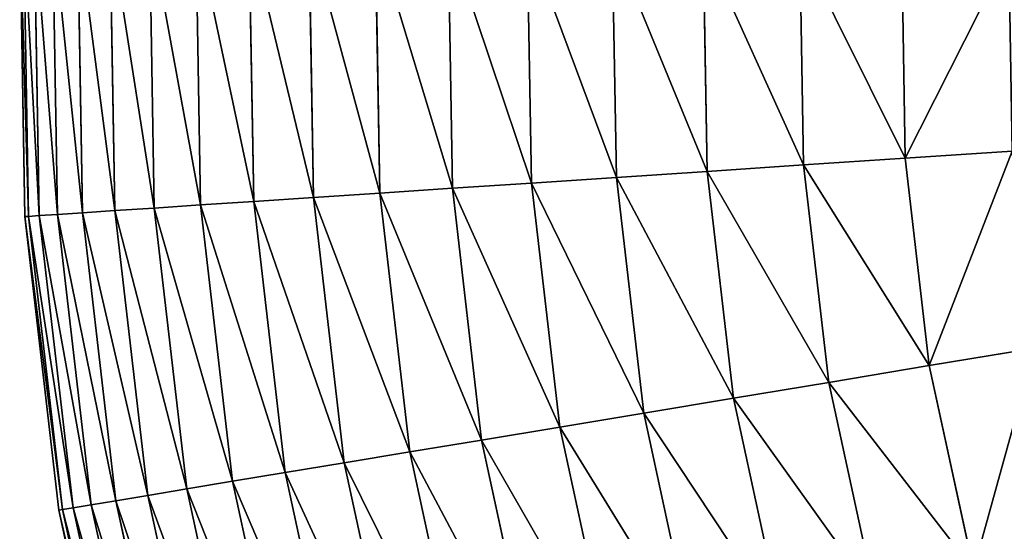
# Model space of a CAD drawing. Extents: x 5 to 965, y 4 to 104.
# Tile 143 of 256: x 220.28 to 236.64, y 45.01 to 53.51. Entities that reach past the tile are written whole.
import ezdxf

# ---------------------------------------------------------------- set-up
doc = ezdxf.new("R2010")
doc.units = 0
doc.layers.get('0').update_dxf_attribs({"color": 13, "linetype": 'CONTINUOUS'})

# ---------------------------------------------------------------- blocks, each defined once
blk = doc.blocks.new('COMPONENT_4')
for p, q in [((0, 51.57, 49.94), (0.084, 46.664, 49.94)), ((0.06, 51.568, 47.486), (0.144, 46.668, 47.486)), ((0.06, 51.568, 52.393), (0.144, 46.668, 52.393)), ((0.241, 51.562, 45.039), (0.325, 46.68, 45.039)), ((0.241, 51.562, 54.841), (0.325, 46.68, 54.841)), ((0.542, 51.552, 42.603), (0.625, 46.7, 42.603)), ((0.542, 51.552, 57.276), (0.625, 46.7, 57.276)), ((0.961, 51.539, 40.185), (1.044, 46.727, 40.185)), ((0.961, 51.539, 59.694), (1.044, 46.727, 59.694)), ((1.499, 51.522, 37.791), (1.581, 46.763, 37.791)), ((1.499, 51.522, 62.089), (1.581, 46.763, 62.089)), ((2.154, 51.501, 35.426), (2.235, 46.806, 35.426)), ((2.154, 51.501, 64.454), (2.235, 46.806, 64.454)), ((2.925, 51.476, 33.095), (3.004, 46.858, 33.095)), ((2.925, 51.476, 66.784), (3.004, 46.858, 66.784)), ((3.809, 51.448, 30.806), (3.887, 46.916, 30.806)), ((3.809, 51.448, 69.074), (3.887, 46.916, 69.074)), ((4.804, 51.416, 28.562), (4.88, 46.982, 28.562)), ((4.804, 51.416, 71.318), (4.88, 46.982, 71.318)), ((5.908, 51.381, 26.37), (5.982, 47.055, 26.37)), ((5.908, 51.381, 73.51), (5.982, 47.055, 73.51)), ((7.119, 51.343, 24.235), (7.191, 47.135, 24.235)), ((7.119, 51.343, 75.645), (7.191, 47.135, 75.645)), ((8.432, 51.301, 22.161), (8.502, 47.222, 22.161)), ((8.432, 51.301, 77.718), (8.502, 47.222, 77.718)), ((9.846, 51.255, 20.155), (9.914, 47.316, 20.155)), ((9.846, 51.255, 79.725), (9.914, 47.316, 79.725)), ((11.357, 51.207, 18.22), (11.423, 47.416, 18.22)), ((11.357, 51.207, 81.659), (11.423, 47.416, 81.659)), ((12.961, 51.156, 16.362), (13.024, 47.522, 16.362)), ((12.961, 51.156, 83.518), (13.024, 47.522, 83.518)), ((14.655, 51.102, 14.584), (14.714, 47.635, 14.584)), ((14.655, 51.102, 85.295), (14.714, 47.635, 85.295)), ((14.714, 47.635, 14.584), (13.024, 47.522, 16.362)), ((13.024, 47.522, 83.518), (14.714, 47.635, 85.295)), ((16.49, 47.752, 12.892), (14.714, 47.635, 14.584)), ((14.714, 47.635, 85.295), (16.49, 47.752, 86.987)), ((14.714, 47.635, 14.584), (15.114, 44.19, 14.584)), ((14.714, 47.635, 85.295), (15.114, 44.19, 85.295)), ((13.024, 47.522, 16.362), (11.423, 47.416, 18.22)), ((11.423, 47.416, 81.659), (13.024, 47.522, 83.518)), ((13.024, 47.522, 16.362), (13.442, 43.912, 16.362)), ((13.024, 47.522, 83.518), (13.442, 43.912, 83.518)), ((9.914, 47.316, 20.155), (8.502, 47.222, 22.161)), ((8.502, 47.222, 77.718), (9.914, 47.316, 79.725)), ((11.423, 47.416, 18.22), (9.914, 47.316, 20.155)), ((9.914, 47.316, 79.725), (11.423, 47.416, 81.659)), ((9.914, 47.316, 20.155), (10.368, 43.402, 20.155)), ((9.914, 47.316, 79.725), (10.368, 43.402, 79.725)), ((11.423, 47.416, 18.22), (11.859, 43.65, 18.22)), ((11.423, 47.416, 81.659), (11.859, 43.65, 81.659)), ((7.191, 47.135, 24.235), (5.982, 47.055, 26.37)), ((5.982, 47.055, 73.51), (7.191, 47.135, 75.645)), ((8.502, 47.222, 22.161), (7.191, 47.135, 24.235)), ((7.191, 47.135, 75.645), (8.502, 47.222, 77.718)), ((7.191, 47.135, 24.235), (7.675, 42.955, 24.235)), ((7.191, 47.135, 75.645), (7.675, 42.955, 75.645)), ((8.502, 47.222, 22.161), (8.972, 43.171, 22.161)), ((8.502, 47.222, 77.718), (8.972, 43.171, 77.718)), ((4.88, 46.982, 28.562), (3.887, 46.916, 30.806)), ((3.887, 46.916, 69.074), (4.88, 46.982, 71.318)), ((5.982, 47.055, 26.37), (4.88, 46.982, 28.562)), ((4.88, 46.982, 71.318), (5.982, 47.055, 73.51)), ((4.88, 46.982, 28.562), (5.391, 42.576, 28.562)), ((4.88, 46.982, 71.318), (5.391, 42.576, 71.318)), ((5.982, 47.055, 26.37), (6.48, 42.757, 26.37)), ((5.982, 47.055, 73.51), (6.48, 42.757, 73.51)), ((2.235, 46.806, 35.426), (1.581, 46.763, 37.791)), ((1.581, 46.763, 62.089), (2.235, 46.806, 64.454)), ((3.004, 46.858, 33.095), (2.235, 46.806, 35.426)), ((2.235, 46.806, 64.454), (3.004, 46.858, 66.784)), ((2.235, 46.806, 35.426), (2.776, 42.142, 35.426)), ((2.235, 46.806, 64.454), (2.776, 42.142, 64.454)), ((3.887, 46.916, 30.806), (3.004, 46.858, 33.095)), ((3.004, 46.858, 66.784), (3.887, 46.916, 69.074)), ((3.004, 46.858, 33.095), (3.536, 42.269, 33.095)), ((3.004, 46.858, 66.784), (3.536, 42.269, 66.784)), ((3.887, 46.916, 30.806), (4.408, 42.413, 30.806)), ((3.887, 46.916, 69.074), (4.408, 42.413, 69.074)), ((0.144, 46.668, 47.486), (0.084, 46.664, 49.94)), ((0.084, 46.664, 49.94), (0.144, 46.668, 52.393)), ((0.084, 46.664, 49.94), (0.649, 41.79, 49.94)), ((0.325, 46.68, 45.039), (0.144, 46.668, 47.486)), ((0.144, 46.668, 52.393), (0.325, 46.68, 54.841)), ((0.144, 46.668, 47.486), (0.709, 41.799, 47.486)), ((0.144, 46.668, 52.393), (0.709, 41.799, 52.393)), ((0.625, 46.7, 42.603), (0.325, 46.68, 45.039)), ((0.325, 46.68, 54.841), (0.625, 46.7, 57.276)), ((0.325, 46.68, 45.039), (0.887, 41.829, 45.039)), ((0.325, 46.68, 54.841), (0.887, 41.829, 54.841)), ((1.044, 46.727, 40.185), (0.625, 46.7, 42.603)), ((0.625, 46.7, 57.276), (1.044, 46.727, 59.694)), ((0.625, 46.7, 42.603), (1.184, 41.878, 42.603)), ((0.625, 46.7, 57.276), (1.184, 41.878, 57.276)), ((1.581, 46.763, 37.791), (1.044, 46.727, 40.185)), ((1.044, 46.727, 59.694), (1.581, 46.763, 62.089)), ((1.044, 46.727, 40.185), (1.598, 41.947, 40.185)), ((1.044, 46.727, 59.694), (1.598, 41.947, 59.694)), ((1.581, 46.763, 37.791), (2.129, 42.035, 37.791)), ((1.581, 46.763, 62.089), (2.129, 42.035, 62.089)), ((16.869, 44.481, 12.892), (15.114, 44.19, 14.584)), ((15.114, 44.19, 85.295), (16.869, 44.481, 86.987)), ((15.114, 44.19, 14.584), (13.442, 43.912, 16.362)), ((13.442, 43.912, 83.518), (15.114, 44.19, 85.295)), ((15.114, 44.19, 14.584), (15.848, 40.801, 14.584)), ((15.114, 44.19, 85.295), (15.848, 40.801, 85.295)), ((13.442, 43.912, 16.362), (11.859, 43.65, 18.22)), ((11.859, 43.65, 81.659), (13.442, 43.912, 83.518)), ((13.442, 43.912, 16.362), (14.212, 40.361, 16.362)), ((13.442, 43.912, 83.518), (14.212, 40.361, 83.518)), ((11.859, 43.65, 18.22), (10.368, 43.402, 20.155)), ((10.368, 43.402, 79.725), (11.859, 43.65, 81.659)), ((11.859, 43.65, 18.22), (12.662, 39.944, 18.22)), ((11.859, 43.65, 81.659), (12.662, 39.944, 81.659)), ((10.368, 43.402, 20.155), (8.972, 43.171, 22.161)), ((8.972, 43.171, 77.718), (10.368, 43.402, 79.725)), ((10.368, 43.402, 20.155), (11.203, 39.552, 20.155)), ((10.368, 43.402, 79.725), (11.203, 39.552, 79.725)), ((8.972, 43.171, 22.161), (7.675, 42.955, 24.235)), ((7.675, 42.955, 75.645), (8.972, 43.171, 77.718)), ((8.972, 43.171, 22.161), (9.836, 39.184, 22.161)), ((8.972, 43.171, 77.718), (9.836, 39.184, 77.718)), ((7.675, 42.955, 24.235), (6.48, 42.757, 26.37)), ((6.48, 42.757, 73.51), (7.675, 42.955, 75.645)), ((7.675, 42.955, 24.235), (8.567, 38.843, 24.235)), ((7.675, 42.955, 75.645), (8.567, 38.843, 75.645)), ((6.48, 42.757, 26.37), (5.391, 42.576, 28.562)), ((5.391, 42.576, 71.318), (6.48, 42.757, 73.51)), ((6.48, 42.757, 26.37), (7.397, 38.529, 26.37)), ((6.48, 42.757, 73.51), (7.397, 38.529, 73.51)), ((5.391, 42.576, 28.562), (4.408, 42.413, 30.806)), ((4.408, 42.413, 69.074), (5.391, 42.576, 71.318)), ((5.391, 42.576, 28.562), (6.33, 38.242, 28.562)), ((5.391, 42.576, 71.318), (6.33, 38.242, 71.318)), ((4.408, 42.413, 30.806), (3.536, 42.269, 33.095)), ((3.536, 42.269, 66.784), (4.408, 42.413, 69.074)), ((4.408, 42.413, 30.806), (5.369, 37.984, 30.806)), ((4.408, 42.413, 69.074), (5.369, 37.984, 69.074)), ((3.536, 42.269, 33.095), (2.776, 42.142, 35.426)), ((2.776, 42.142, 64.454), (3.536, 42.269, 66.784)), ((3.536, 42.269, 33.095), (4.515, 37.754, 33.095)), ((3.536, 42.269, 66.784), (4.515, 37.754, 66.784)), ((2.776, 42.142, 35.426), (2.129, 42.035, 37.791)), ((2.129, 42.035, 62.089), (2.776, 42.142, 64.454)), ((2.776, 42.142, 35.426), (3.77, 37.554, 35.426)), ((2.776, 42.142, 64.454), (3.77, 37.554, 64.454)), ((1.598, 41.947, 40.185), (1.184, 41.878, 42.603)), ((1.184, 41.878, 57.276), (1.598, 41.947, 59.694)), ((2.129, 42.035, 37.791), (1.598, 41.947, 40.185)), ((1.598, 41.947, 59.694), (2.129, 42.035, 62.089)), ((1.598, 41.947, 40.185), (2.618, 37.244, 40.185)), ((1.598, 41.947, 59.694), (2.618, 37.244, 59.694)), ((2.129, 42.035, 37.791), (3.138, 37.384, 37.791)), ((2.129, 42.035, 62.089), (3.138, 37.384, 62.089)), ((0.709, 41.799, 47.486), (0.649, 41.79, 49.94)), ((0.649, 41.79, 49.94), (0.709, 41.799, 52.393)), ((0.649, 41.79, 49.94), (1.689, 36.994, 49.94)), ((0.887, 41.829, 45.039), (0.709, 41.799, 47.486)), ((0.709, 41.799, 52.393), (0.887, 41.829, 54.841)), ((0.709, 41.799, 47.486), (1.747, 37.01, 47.486)), ((0.709, 41.799, 52.393), (1.747, 37.01, 52.393)), ((1.184, 41.878, 42.603), (0.887, 41.829, 45.039)), ((0.887, 41.829, 54.841), (1.184, 41.878, 57.276)), ((0.887, 41.829, 45.039), (1.922, 37.057, 45.039)), ((0.887, 41.829, 54.841), (1.922, 37.057, 54.841)), ((1.184, 41.878, 42.603), (2.212, 37.135, 42.603)), ((1.184, 41.878, 57.276), (2.212, 37.135, 57.276))]:
    blk.add_line(p, q)
mesh = blk.add_polyface()
corners = [(0, 51.57, 49.94), (0.144, 46.668, 47.486), (0.084, 46.664, 49.94), (0.06, 51.568, 47.486)]
mesh.append_faces([[corners[k] for k in face] for face in [(0, 1, 2), (1, 0, 3)]], dxfattribs={"vtx0": -1})
mesh = blk.add_polyface()
corners = [(0.144, 46.668, 52.393), (0, 51.57, 49.94), (0.084, 46.664, 49.94), (0.06, 51.568, 52.393)]
mesh.append_faces([[corners[k] for k in face] for face in [(0, 1, 2), (1, 0, 3)]], dxfattribs={"vtx0": -1})
mesh = blk.add_polyface()
corners = [(0.06, 51.568, 47.486), (0.325, 46.68, 45.039), (0.144, 46.668, 47.486), (0.241, 51.562, 45.039)]
mesh.append_faces([[corners[k] for k in face] for face in [(0, 1, 2), (1, 0, 3)]], dxfattribs={"vtx0": -1})
mesh = blk.add_polyface()
corners = [(0.325, 46.68, 54.841), (0.06, 51.568, 52.393), (0.144, 46.668, 52.393), (0.241, 51.562, 54.841)]
mesh.append_faces([[corners[k] for k in face] for face in [(0, 1, 2), (1, 0, 3)]], dxfattribs={"vtx0": -1})
mesh = blk.add_polyface()
corners = [(0.241, 51.562, 45.039), (0.625, 46.7, 42.603), (0.325, 46.68, 45.039), (0.542, 51.552, 42.603)]
mesh.append_faces([[corners[k] for k in face] for face in [(0, 1, 2), (1, 0, 3)]], dxfattribs={"vtx0": -1})
mesh = blk.add_polyface()
corners = [(0.625, 46.7, 57.276), (0.241, 51.562, 54.841), (0.325, 46.68, 54.841), (0.542, 51.552, 57.276)]
mesh.append_faces([[corners[k] for k in face] for face in [(0, 1, 2), (1, 0, 3)]], dxfattribs={"vtx0": -1})
mesh = blk.add_polyface()
corners = [(0.542, 51.552, 42.603), (1.044, 46.727, 40.185), (0.625, 46.7, 42.603), (0.961, 51.539, 40.185)]
mesh.append_faces([[corners[k] for k in face] for face in [(0, 1, 2), (1, 0, 3)]], dxfattribs={"vtx0": -1})
mesh = blk.add_polyface()
corners = [(1.044, 46.727, 59.694), (0.542, 51.552, 57.276), (0.625, 46.7, 57.276), (0.961, 51.539, 59.694)]
mesh.append_faces([[corners[k] for k in face] for face in [(0, 1, 2), (1, 0, 3)]], dxfattribs={"vtx0": -1})
mesh = blk.add_polyface()
corners = [(0.961, 51.539, 40.185), (1.581, 46.763, 37.791), (1.044, 46.727, 40.185), (1.499, 51.522, 37.791)]
mesh.append_faces([[corners[k] for k in face] for face in [(0, 1, 2), (1, 0, 3)]], dxfattribs={"vtx0": -1})
mesh = blk.add_polyface()
corners = [(1.581, 46.763, 62.089), (0.961, 51.539, 59.694), (1.044, 46.727, 59.694), (1.499, 51.522, 62.089)]
mesh.append_faces([[corners[k] for k in face] for face in [(0, 1, 2), (1, 0, 3)]], dxfattribs={"vtx0": -1})
mesh = blk.add_polyface()
corners = [(1.499, 51.522, 37.791), (2.235, 46.806, 35.426), (1.581, 46.763, 37.791), (2.154, 51.501, 35.426)]
mesh.append_faces([[corners[k] for k in face] for face in [(0, 1, 2), (1, 0, 3)]], dxfattribs={"vtx0": -1})
mesh = blk.add_polyface()
corners = [(2.235, 46.806, 64.454), (1.499, 51.522, 62.089), (1.581, 46.763, 62.089), (2.154, 51.501, 64.454)]
mesh.append_faces([[corners[k] for k in face] for face in [(0, 1, 2), (1, 0, 3)]], dxfattribs={"vtx0": -1})
mesh = blk.add_polyface()
corners = [(2.154, 51.501, 35.426), (3.004, 46.858, 33.095), (2.235, 46.806, 35.426), (2.925, 51.476, 33.095)]
mesh.append_faces([[corners[k] for k in face] for face in [(0, 1, 2), (1, 0, 3)]], dxfattribs={"vtx0": -1})
mesh = blk.add_polyface()
corners = [(3.004, 46.858, 66.784), (2.154, 51.501, 64.454), (2.235, 46.806, 64.454), (2.925, 51.476, 66.784)]
mesh.append_faces([[corners[k] for k in face] for face in [(0, 1, 2), (1, 0, 3)]], dxfattribs={"vtx0": -1})
mesh = blk.add_polyface()
corners = [(2.925, 51.476, 33.095), (3.887, 46.916, 30.806), (3.004, 46.858, 33.095), (3.809, 51.448, 30.806)]
mesh.append_faces([[corners[k] for k in face] for face in [(0, 1, 2), (1, 0, 3)]], dxfattribs={"vtx0": -1})
mesh = blk.add_polyface()
corners = [(3.887, 46.916, 69.074), (2.925, 51.476, 66.784), (3.004, 46.858, 66.784), (3.809, 51.448, 69.074)]
mesh.append_faces([[corners[k] for k in face] for face in [(0, 1, 2), (1, 0, 3)]], dxfattribs={"vtx0": -1})
mesh = blk.add_polyface()
corners = [(3.809, 51.448, 30.806), (4.88, 46.982, 28.562), (3.887, 46.916, 30.806), (4.804, 51.416, 28.562)]
mesh.append_faces([[corners[k] for k in face] for face in [(0, 1, 2), (1, 0, 3)]], dxfattribs={"vtx0": -1})
mesh = blk.add_polyface()
corners = [(4.88, 46.982, 71.318), (3.809, 51.448, 69.074), (3.887, 46.916, 69.074), (4.804, 51.416, 71.318)]
mesh.append_faces([[corners[k] for k in face] for face in [(0, 1, 2), (1, 0, 3)]], dxfattribs={"vtx0": -1})
mesh = blk.add_polyface()
corners = [(4.804, 51.416, 28.562), (5.982, 47.055, 26.37), (4.88, 46.982, 28.562), (5.908, 51.381, 26.37)]
mesh.append_faces([[corners[k] for k in face] for face in [(0, 1, 2), (1, 0, 3)]], dxfattribs={"vtx0": -1})
mesh = blk.add_polyface()
corners = [(5.982, 47.055, 73.51), (4.804, 51.416, 71.318), (4.88, 46.982, 71.318), (5.908, 51.381, 73.51)]
mesh.append_faces([[corners[k] for k in face] for face in [(0, 1, 2), (1, 0, 3)]], dxfattribs={"vtx0": -1})
mesh = blk.add_polyface()
corners = [(5.908, 51.381, 26.37), (7.191, 47.135, 24.235), (5.982, 47.055, 26.37), (7.119, 51.343, 24.235)]
mesh.append_faces([[corners[k] for k in face] for face in [(0, 1, 2), (1, 0, 3)]], dxfattribs={"vtx0": -1})
mesh = blk.add_polyface()
corners = [(7.191, 47.135, 75.645), (5.908, 51.381, 73.51), (5.982, 47.055, 73.51), (7.119, 51.343, 75.645)]
mesh.append_faces([[corners[k] for k in face] for face in [(0, 1, 2), (1, 0, 3)]], dxfattribs={"vtx0": -1})
mesh = blk.add_polyface()
corners = [(7.119, 51.343, 24.235), (8.502, 47.222, 22.161), (7.191, 47.135, 24.235), (8.432, 51.301, 22.161)]
mesh.append_faces([[corners[k] for k in face] for face in [(0, 1, 2), (1, 0, 3)]], dxfattribs={"vtx0": -1})
mesh = blk.add_polyface()
corners = [(8.502, 47.222, 77.718), (7.119, 51.343, 75.645), (7.191, 47.135, 75.645), (8.432, 51.301, 77.718)]
mesh.append_faces([[corners[k] for k in face] for face in [(0, 1, 2), (1, 0, 3)]], dxfattribs={"vtx0": -1})
mesh = blk.add_polyface()
corners = [(8.432, 51.301, 22.161), (9.914, 47.316, 20.155), (8.502, 47.222, 22.161), (9.846, 51.255, 20.155)]
mesh.append_faces([[corners[k] for k in face] for face in [(0, 1, 2), (1, 0, 3)]], dxfattribs={"vtx0": -1})
mesh = blk.add_polyface()
corners = [(9.914, 47.316, 79.725), (8.432, 51.301, 77.718), (8.502, 47.222, 77.718), (9.846, 51.255, 79.725)]
mesh.append_faces([[corners[k] for k in face] for face in [(0, 1, 2), (1, 0, 3)]], dxfattribs={"vtx0": -1})
mesh = blk.add_polyface()
corners = [(9.846, 51.255, 20.155), (11.423, 47.416, 18.22), (9.914, 47.316, 20.155), (11.357, 51.207, 18.22)]
mesh.append_faces([[corners[k] for k in face] for face in [(0, 1, 2), (1, 0, 3)]], dxfattribs={"vtx0": -1})
mesh = blk.add_polyface()
corners = [(11.423, 47.416, 81.659), (9.846, 51.255, 79.725), (9.914, 47.316, 79.725), (11.357, 51.207, 81.659)]
mesh.append_faces([[corners[k] for k in face] for face in [(0, 1, 2), (1, 0, 3)]], dxfattribs={"vtx0": -1})
mesh = blk.add_polyface()
corners = [(11.357, 51.207, 18.22), (13.024, 47.522, 16.362), (11.423, 47.416, 18.22), (12.961, 51.156, 16.362)]
mesh.append_faces([[corners[k] for k in face] for face in [(0, 1, 2), (1, 0, 3)]], dxfattribs={"vtx0": -1})
mesh = blk.add_polyface()
corners = [(13.024, 47.522, 83.518), (11.357, 51.207, 81.659), (11.423, 47.416, 81.659), (12.961, 51.156, 83.518)]
mesh.append_faces([[corners[k] for k in face] for face in [(0, 1, 2), (1, 0, 3)]], dxfattribs={"vtx0": -1})
mesh = blk.add_polyface()
corners = [(12.961, 51.156, 16.362), (14.714, 47.635, 14.584), (13.024, 47.522, 16.362), (14.655, 51.102, 14.584)]
mesh.append_faces([[corners[k] for k in face] for face in [(0, 1, 2), (1, 0, 3)]], dxfattribs={"vtx0": -1})
mesh = blk.add_polyface()
corners = [(14.714, 47.635, 85.295), (12.961, 51.156, 83.518), (13.024, 47.522, 83.518), (14.655, 51.102, 85.295)]
mesh.append_faces([[corners[k] for k in face] for face in [(0, 1, 2), (1, 0, 3)]], dxfattribs={"vtx0": -1})
mesh = blk.add_polyface()
corners = [(16.433, 51.045, 12.892), (14.714, 47.635, 14.584), (14.655, 51.102, 14.584), (16.49, 47.752, 12.892)]
mesh.append_faces([[corners[k] for k in face] for face in [(0, 1, 2), (1, 0, 3)]], dxfattribs={"vtx0": -1})
mesh = blk.add_polyface()
corners = [(14.714, 47.635, 85.295), (16.433, 51.045, 86.987), (14.655, 51.102, 85.295), (16.49, 47.752, 86.987)]
mesh.append_faces([[corners[k] for k in face] for face in [(0, 1, 2), (1, 0, 3)]], dxfattribs={"vtx0": -1})
mesh = blk.add_polyface()
corners = [(13.024, 47.522, 16.362), (15.114, 44.19, 14.584), (13.442, 43.912, 16.362), (14.714, 47.635, 14.584)]
mesh.append_faces([[corners[k] for k in face] for face in [(0, 1, 2), (1, 0, 3)]], dxfattribs={"vtx0": -1})
mesh = blk.add_polyface()
corners = [(15.114, 44.19, 85.295), (13.024, 47.522, 83.518), (13.442, 43.912, 83.518), (14.714, 47.635, 85.295)]
mesh.append_faces([[corners[k] for k in face] for face in [(0, 1, 2), (1, 0, 3)]], dxfattribs={"vtx0": -1})
mesh = blk.add_polyface()
corners = [(16.49, 47.752, 12.892), (15.114, 44.19, 14.584), (14.714, 47.635, 14.584), (16.869, 44.481, 12.892)]
mesh.append_faces([[corners[k] for k in face] for face in [(0, 1, 2), (1, 0, 3)]], dxfattribs={"vtx0": -1})
mesh = blk.add_polyface()
corners = [(15.114, 44.19, 85.295), (16.49, 47.752, 86.987), (14.714, 47.635, 85.295), (16.869, 44.481, 86.987)]
mesh.append_faces([[corners[k] for k in face] for face in [(0, 1, 2), (1, 0, 3)]], dxfattribs={"vtx0": -1})
mesh = blk.add_polyface()
corners = [(11.423, 47.416, 18.22), (13.442, 43.912, 16.362), (11.859, 43.65, 18.22), (13.024, 47.522, 16.362)]
mesh.append_faces([[corners[k] for k in face] for face in [(0, 1, 2), (1, 0, 3)]], dxfattribs={"vtx0": -1})
mesh = blk.add_polyface()
corners = [(13.442, 43.912, 83.518), (11.423, 47.416, 81.659), (11.859, 43.65, 81.659), (13.024, 47.522, 83.518)]
mesh.append_faces([[corners[k] for k in face] for face in [(0, 1, 2), (1, 0, 3)]], dxfattribs={"vtx0": -1})
mesh = blk.add_polyface()
corners = [(8.502, 47.222, 22.161), (10.368, 43.402, 20.155), (8.972, 43.171, 22.161), (9.914, 47.316, 20.155)]
mesh.append_faces([[corners[k] for k in face] for face in [(0, 1, 2), (1, 0, 3)]], dxfattribs={"vtx0": -1})
mesh = blk.add_polyface()
corners = [(10.368, 43.402, 79.725), (8.502, 47.222, 77.718), (8.972, 43.171, 77.718), (9.914, 47.316, 79.725)]
mesh.append_faces([[corners[k] for k in face] for face in [(0, 1, 2), (1, 0, 3)]], dxfattribs={"vtx0": -1})
mesh = blk.add_polyface()
corners = [(9.914, 47.316, 20.155), (11.859, 43.65, 18.22), (10.368, 43.402, 20.155), (11.423, 47.416, 18.22)]
mesh.append_faces([[corners[k] for k in face] for face in [(0, 1, 2), (1, 0, 3)]], dxfattribs={"vtx0": -1})
mesh = blk.add_polyface()
corners = [(11.859, 43.65, 81.659), (9.914, 47.316, 79.725), (10.368, 43.402, 79.725), (11.423, 47.416, 81.659)]
mesh.append_faces([[corners[k] for k in face] for face in [(0, 1, 2), (1, 0, 3)]], dxfattribs={"vtx0": -1})
mesh = blk.add_polyface()
corners = [(5.982, 47.055, 26.37), (7.675, 42.955, 24.235), (6.48, 42.757, 26.37), (7.191, 47.135, 24.235)]
mesh.append_faces([[corners[k] for k in face] for face in [(0, 1, 2), (1, 0, 3)]], dxfattribs={"vtx0": -1})
mesh = blk.add_polyface()
corners = [(7.675, 42.955, 75.645), (5.982, 47.055, 73.51), (6.48, 42.757, 73.51), (7.191, 47.135, 75.645)]
mesh.append_faces([[corners[k] for k in face] for face in [(0, 1, 2), (1, 0, 3)]], dxfattribs={"vtx0": -1})
mesh = blk.add_polyface()
corners = [(7.191, 47.135, 24.235), (8.972, 43.171, 22.161), (7.675, 42.955, 24.235), (8.502, 47.222, 22.161)]
mesh.append_faces([[corners[k] for k in face] for face in [(0, 1, 2), (1, 0, 3)]], dxfattribs={"vtx0": -1})
mesh = blk.add_polyface()
corners = [(8.972, 43.171, 77.718), (7.191, 47.135, 75.645), (7.675, 42.955, 75.645), (8.502, 47.222, 77.718)]
mesh.append_faces([[corners[k] for k in face] for face in [(0, 1, 2), (1, 0, 3)]], dxfattribs={"vtx0": -1})
mesh = blk.add_polyface()
corners = [(3.887, 46.916, 30.806), (5.391, 42.576, 28.562), (4.408, 42.413, 30.806), (4.88, 46.982, 28.562)]
mesh.append_faces([[corners[k] for k in face] for face in [(0, 1, 2), (1, 0, 3)]], dxfattribs={"vtx0": -1})
mesh = blk.add_polyface()
corners = [(5.391, 42.576, 71.318), (3.887, 46.916, 69.074), (4.408, 42.413, 69.074), (4.88, 46.982, 71.318)]
mesh.append_faces([[corners[k] for k in face] for face in [(0, 1, 2), (1, 0, 3)]], dxfattribs={"vtx0": -1})
mesh = blk.add_polyface()
corners = [(4.88, 46.982, 28.562), (6.48, 42.757, 26.37), (5.391, 42.576, 28.562), (5.982, 47.055, 26.37)]
mesh.append_faces([[corners[k] for k in face] for face in [(0, 1, 2), (1, 0, 3)]], dxfattribs={"vtx0": -1})
mesh = blk.add_polyface()
corners = [(6.48, 42.757, 73.51), (4.88, 46.982, 71.318), (5.391, 42.576, 71.318), (5.982, 47.055, 73.51)]
mesh.append_faces([[corners[k] for k in face] for face in [(0, 1, 2), (1, 0, 3)]], dxfattribs={"vtx0": -1})
mesh = blk.add_polyface()
corners = [(1.581, 46.763, 37.791), (2.776, 42.142, 35.426), (2.129, 42.035, 37.791), (2.235, 46.806, 35.426)]
mesh.append_faces([[corners[k] for k in face] for face in [(0, 1, 2), (1, 0, 3)]], dxfattribs={"vtx0": -1})
mesh = blk.add_polyface()
corners = [(2.776, 42.142, 64.454), (1.581, 46.763, 62.089), (2.129, 42.035, 62.089), (2.235, 46.806, 64.454)]
mesh.append_faces([[corners[k] for k in face] for face in [(0, 1, 2), (1, 0, 3)]], dxfattribs={"vtx0": -1})
mesh = blk.add_polyface()
corners = [(2.235, 46.806, 35.426), (3.536, 42.269, 33.095), (2.776, 42.142, 35.426), (3.004, 46.858, 33.095)]
mesh.append_faces([[corners[k] for k in face] for face in [(0, 1, 2), (1, 0, 3)]], dxfattribs={"vtx0": -1})
mesh = blk.add_polyface()
corners = [(3.536, 42.269, 66.784), (2.235, 46.806, 64.454), (2.776, 42.142, 64.454), (3.004, 46.858, 66.784)]
mesh.append_faces([[corners[k] for k in face] for face in [(0, 1, 2), (1, 0, 3)]], dxfattribs={"vtx0": -1})
mesh = blk.add_polyface()
corners = [(3.004, 46.858, 33.095), (4.408, 42.413, 30.806), (3.536, 42.269, 33.095), (3.887, 46.916, 30.806)]
mesh.append_faces([[corners[k] for k in face] for face in [(0, 1, 2), (1, 0, 3)]], dxfattribs={"vtx0": -1})
mesh = blk.add_polyface()
corners = [(4.408, 42.413, 69.074), (3.004, 46.858, 66.784), (3.536, 42.269, 66.784), (3.887, 46.916, 69.074)]
mesh.append_faces([[corners[k] for k in face] for face in [(0, 1, 2), (1, 0, 3)]], dxfattribs={"vtx0": -1})
mesh = blk.add_polyface()
corners = [(0.084, 46.664, 49.94), (0.709, 41.799, 47.486), (0.649, 41.79, 49.94), (0.144, 46.668, 47.486)]
mesh.append_faces([[corners[k] for k in face] for face in [(0, 1, 2), (1, 0, 3)]], dxfattribs={"vtx0": -1})
mesh = blk.add_polyface()
corners = [(0.709, 41.799, 52.393), (0.084, 46.664, 49.94), (0.649, 41.79, 49.94), (0.144, 46.668, 52.393)]
mesh.append_faces([[corners[k] for k in face] for face in [(0, 1, 2), (1, 0, 3)]], dxfattribs={"vtx0": -1})
mesh = blk.add_polyface()
corners = [(0.144, 46.668, 47.486), (0.887, 41.829, 45.039), (0.709, 41.799, 47.486), (0.325, 46.68, 45.039)]
mesh.append_faces([[corners[k] for k in face] for face in [(0, 1, 2), (1, 0, 3)]], dxfattribs={"vtx0": -1})
mesh = blk.add_polyface()
corners = [(0.887, 41.829, 54.841), (0.144, 46.668, 52.393), (0.709, 41.799, 52.393), (0.325, 46.68, 54.841)]
mesh.append_faces([[corners[k] for k in face] for face in [(0, 1, 2), (1, 0, 3)]], dxfattribs={"vtx0": -1})
mesh = blk.add_polyface()
corners = [(0.325, 46.68, 45.039), (1.184, 41.878, 42.603), (0.887, 41.829, 45.039), (0.625, 46.7, 42.603)]
mesh.append_faces([[corners[k] for k in face] for face in [(0, 1, 2), (1, 0, 3)]], dxfattribs={"vtx0": -1})
mesh = blk.add_polyface()
corners = [(1.184, 41.878, 57.276), (0.325, 46.68, 54.841), (0.887, 41.829, 54.841), (0.625, 46.7, 57.276)]
mesh.append_faces([[corners[k] for k in face] for face in [(0, 1, 2), (1, 0, 3)]], dxfattribs={"vtx0": -1})
mesh = blk.add_polyface()
corners = [(0.625, 46.7, 42.603), (1.598, 41.947, 40.185), (1.184, 41.878, 42.603), (1.044, 46.727, 40.185)]
mesh.append_faces([[corners[k] for k in face] for face in [(0, 1, 2), (1, 0, 3)]], dxfattribs={"vtx0": -1})
mesh = blk.add_polyface()
corners = [(1.598, 41.947, 59.694), (0.625, 46.7, 57.276), (1.184, 41.878, 57.276), (1.044, 46.727, 59.694)]
mesh.append_faces([[corners[k] for k in face] for face in [(0, 1, 2), (1, 0, 3)]], dxfattribs={"vtx0": -1})
mesh = blk.add_polyface()
corners = [(1.044, 46.727, 40.185), (2.129, 42.035, 37.791), (1.598, 41.947, 40.185), (1.581, 46.763, 37.791)]
mesh.append_faces([[corners[k] for k in face] for face in [(0, 1, 2), (1, 0, 3)]], dxfattribs={"vtx0": -1})
mesh = blk.add_polyface()
corners = [(2.129, 42.035, 62.089), (1.044, 46.727, 59.694), (1.598, 41.947, 59.694), (1.581, 46.763, 62.089)]
mesh.append_faces([[corners[k] for k in face] for face in [(0, 1, 2), (1, 0, 3)]], dxfattribs={"vtx0": -1})
mesh = blk.add_polyface()
corners = [(16.869, 44.481, 12.892), (15.848, 40.801, 14.584), (15.114, 44.19, 14.584), (17.567, 41.263, 12.892)]
mesh.append_faces([[corners[k] for k in face] for face in [(0, 1, 2), (1, 0, 3)]], dxfattribs={"vtx0": -1})
mesh = blk.add_polyface()
corners = [(15.848, 40.801, 85.295), (16.869, 44.481, 86.987), (15.114, 44.19, 85.295), (17.567, 41.263, 86.987)]
mesh.append_faces([[corners[k] for k in face] for face in [(0, 1, 2), (1, 0, 3)]], dxfattribs={"vtx0": -1})
mesh = blk.add_polyface()
corners = [(13.442, 43.912, 16.362), (15.848, 40.801, 14.584), (14.212, 40.361, 16.362), (15.114, 44.19, 14.584)]
mesh.append_faces([[corners[k] for k in face] for face in [(0, 1, 2), (1, 0, 3)]], dxfattribs={"vtx0": -1})
mesh = blk.add_polyface()
corners = [(15.848, 40.801, 85.295), (13.442, 43.912, 83.518), (14.212, 40.361, 83.518), (15.114, 44.19, 85.295)]
mesh.append_faces([[corners[k] for k in face] for face in [(0, 1, 2), (1, 0, 3)]], dxfattribs={"vtx0": -1})
mesh = blk.add_polyface()
corners = [(11.859, 43.65, 18.22), (14.212, 40.361, 16.362), (12.662, 39.944, 18.22), (13.442, 43.912, 16.362)]
mesh.append_faces([[corners[k] for k in face] for face in [(0, 1, 2), (1, 0, 3)]], dxfattribs={"vtx0": -1})
mesh = blk.add_polyface()
corners = [(14.212, 40.361, 83.518), (11.859, 43.65, 81.659), (12.662, 39.944, 81.659), (13.442, 43.912, 83.518)]
mesh.append_faces([[corners[k] for k in face] for face in [(0, 1, 2), (1, 0, 3)]], dxfattribs={"vtx0": -1})
mesh = blk.add_polyface()
corners = [(10.368, 43.402, 20.155), (12.662, 39.944, 18.22), (11.203, 39.552, 20.155), (11.859, 43.65, 18.22)]
mesh.append_faces([[corners[k] for k in face] for face in [(0, 1, 2), (1, 0, 3)]], dxfattribs={"vtx0": -1})
mesh = blk.add_polyface()
corners = [(12.662, 39.944, 81.659), (10.368, 43.402, 79.725), (11.203, 39.552, 79.725), (11.859, 43.65, 81.659)]
mesh.append_faces([[corners[k] for k in face] for face in [(0, 1, 2), (1, 0, 3)]], dxfattribs={"vtx0": -1})
mesh = blk.add_polyface()
corners = [(8.972, 43.171, 22.161), (11.203, 39.552, 20.155), (9.836, 39.184, 22.161), (10.368, 43.402, 20.155)]
mesh.append_faces([[corners[k] for k in face] for face in [(0, 1, 2), (1, 0, 3)]], dxfattribs={"vtx0": -1})
mesh = blk.add_polyface()
corners = [(11.203, 39.552, 79.725), (8.972, 43.171, 77.718), (9.836, 39.184, 77.718), (10.368, 43.402, 79.725)]
mesh.append_faces([[corners[k] for k in face] for face in [(0, 1, 2), (1, 0, 3)]], dxfattribs={"vtx0": -1})
mesh = blk.add_polyface()
corners = [(7.675, 42.955, 24.235), (9.836, 39.184, 22.161), (8.567, 38.843, 24.235), (8.972, 43.171, 22.161)]
mesh.append_faces([[corners[k] for k in face] for face in [(0, 1, 2), (1, 0, 3)]], dxfattribs={"vtx0": -1})
mesh = blk.add_polyface()
corners = [(9.836, 39.184, 77.718), (7.675, 42.955, 75.645), (8.567, 38.843, 75.645), (8.972, 43.171, 77.718)]
mesh.append_faces([[corners[k] for k in face] for face in [(0, 1, 2), (1, 0, 3)]], dxfattribs={"vtx0": -1})
mesh = blk.add_polyface()
corners = [(6.48, 42.757, 26.37), (8.567, 38.843, 24.235), (7.397, 38.529, 26.37), (7.675, 42.955, 24.235)]
mesh.append_faces([[corners[k] for k in face] for face in [(0, 1, 2), (1, 0, 3)]], dxfattribs={"vtx0": -1})
mesh = blk.add_polyface()
corners = [(8.567, 38.843, 75.645), (6.48, 42.757, 73.51), (7.397, 38.529, 73.51), (7.675, 42.955, 75.645)]
mesh.append_faces([[corners[k] for k in face] for face in [(0, 1, 2), (1, 0, 3)]], dxfattribs={"vtx0": -1})
mesh = blk.add_polyface()
corners = [(5.391, 42.576, 28.562), (7.397, 38.529, 26.37), (6.33, 38.242, 28.562), (6.48, 42.757, 26.37)]
mesh.append_faces([[corners[k] for k in face] for face in [(0, 1, 2), (1, 0, 3)]], dxfattribs={"vtx0": -1})
mesh = blk.add_polyface()
corners = [(7.397, 38.529, 73.51), (5.391, 42.576, 71.318), (6.33, 38.242, 71.318), (6.48, 42.757, 73.51)]
mesh.append_faces([[corners[k] for k in face] for face in [(0, 1, 2), (1, 0, 3)]], dxfattribs={"vtx0": -1})
mesh = blk.add_polyface()
corners = [(4.408, 42.413, 30.806), (6.33, 38.242, 28.562), (5.369, 37.984, 30.806), (5.391, 42.576, 28.562)]
mesh.append_faces([[corners[k] for k in face] for face in [(0, 1, 2), (1, 0, 3)]], dxfattribs={"vtx0": -1})
mesh = blk.add_polyface()
corners = [(6.33, 38.242, 71.318), (4.408, 42.413, 69.074), (5.369, 37.984, 69.074), (5.391, 42.576, 71.318)]
mesh.append_faces([[corners[k] for k in face] for face in [(0, 1, 2), (1, 0, 3)]], dxfattribs={"vtx0": -1})
mesh = blk.add_polyface()
corners = [(3.536, 42.269, 33.095), (5.369, 37.984, 30.806), (4.515, 37.754, 33.095), (4.408, 42.413, 30.806)]
mesh.append_faces([[corners[k] for k in face] for face in [(0, 1, 2), (1, 0, 3)]], dxfattribs={"vtx0": -1})
mesh = blk.add_polyface()
corners = [(5.369, 37.984, 69.074), (3.536, 42.269, 66.784), (4.515, 37.754, 66.784), (4.408, 42.413, 69.074)]
mesh.append_faces([[corners[k] for k in face] for face in [(0, 1, 2), (1, 0, 3)]], dxfattribs={"vtx0": -1})
mesh = blk.add_polyface()
corners = [(2.776, 42.142, 35.426), (4.515, 37.754, 33.095), (3.77, 37.554, 35.426), (3.536, 42.269, 33.095)]
mesh.append_faces([[corners[k] for k in face] for face in [(0, 1, 2), (1, 0, 3)]], dxfattribs={"vtx0": -1})
mesh = blk.add_polyface()
corners = [(4.515, 37.754, 66.784), (2.776, 42.142, 64.454), (3.77, 37.554, 64.454), (3.536, 42.269, 66.784)]
mesh.append_faces([[corners[k] for k in face] for face in [(0, 1, 2), (1, 0, 3)]], dxfattribs={"vtx0": -1})
mesh = blk.add_polyface()
corners = [(2.129, 42.035, 37.791), (3.77, 37.554, 35.426), (3.138, 37.384, 37.791), (2.776, 42.142, 35.426)]
mesh.append_faces([[corners[k] for k in face] for face in [(0, 1, 2), (1, 0, 3)]], dxfattribs={"vtx0": -1})
mesh = blk.add_polyface()
corners = [(3.77, 37.554, 64.454), (2.129, 42.035, 62.089), (3.138, 37.384, 62.089), (2.776, 42.142, 64.454)]
mesh.append_faces([[corners[k] for k in face] for face in [(0, 1, 2), (1, 0, 3)]], dxfattribs={"vtx0": -1})
mesh = blk.add_polyface()
corners = [(1.184, 41.878, 42.603), (2.618, 37.244, 40.185), (2.212, 37.135, 42.603), (1.598, 41.947, 40.185)]
mesh.append_faces([[corners[k] for k in face] for face in [(0, 1, 2), (1, 0, 3)]], dxfattribs={"vtx0": -1})
mesh = blk.add_polyface()
corners = [(2.618, 37.244, 59.694), (1.184, 41.878, 57.276), (2.212, 37.135, 57.276), (1.598, 41.947, 59.694)]
mesh.append_faces([[corners[k] for k in face] for face in [(0, 1, 2), (1, 0, 3)]], dxfattribs={"vtx0": -1})
mesh = blk.add_polyface()
corners = [(1.598, 41.947, 40.185), (3.138, 37.384, 37.791), (2.618, 37.244, 40.185), (2.129, 42.035, 37.791)]
mesh.append_faces([[corners[k] for k in face] for face in [(0, 1, 2), (1, 0, 3)]], dxfattribs={"vtx0": -1})
mesh = blk.add_polyface()
corners = [(3.138, 37.384, 62.089), (1.598, 41.947, 59.694), (2.618, 37.244, 59.694), (2.129, 42.035, 62.089)]
mesh.append_faces([[corners[k] for k in face] for face in [(0, 1, 2), (1, 0, 3)]], dxfattribs={"vtx0": -1})
mesh = blk.add_polyface()
corners = [(0.649, 41.79, 49.94), (1.747, 37.01, 47.486), (1.689, 36.994, 49.94), (0.709, 41.799, 47.486)]
mesh.append_faces([[corners[k] for k in face] for face in [(0, 1, 2), (1, 0, 3)]], dxfattribs={"vtx0": -1})
mesh = blk.add_polyface()
corners = [(1.747, 37.01, 52.393), (0.649, 41.79, 49.94), (1.689, 36.994, 49.94), (0.709, 41.799, 52.393)]
mesh.append_faces([[corners[k] for k in face] for face in [(0, 1, 2), (1, 0, 3)]], dxfattribs={"vtx0": -1})
mesh = blk.add_polyface()
corners = [(0.709, 41.799, 47.486), (1.922, 37.057, 45.039), (1.747, 37.01, 47.486), (0.887, 41.829, 45.039)]
mesh.append_faces([[corners[k] for k in face] for face in [(0, 1, 2), (1, 0, 3)]], dxfattribs={"vtx0": -1})
mesh = blk.add_polyface()
corners = [(1.922, 37.057, 54.841), (0.709, 41.799, 52.393), (1.747, 37.01, 52.393), (0.887, 41.829, 54.841)]
mesh.append_faces([[corners[k] for k in face] for face in [(0, 1, 2), (1, 0, 3)]], dxfattribs={"vtx0": -1})
mesh = blk.add_polyface()
corners = [(0.887, 41.829, 45.039), (2.212, 37.135, 42.603), (1.922, 37.057, 45.039), (1.184, 41.878, 42.603)]
mesh.append_faces([[corners[k] for k in face] for face in [(0, 1, 2), (1, 0, 3)]], dxfattribs={"vtx0": -1})
mesh = blk.add_polyface()
corners = [(2.212, 37.135, 57.276), (0.887, 41.829, 54.841), (1.922, 37.057, 54.841), (1.184, 41.878, 57.276)]
mesh.append_faces([[corners[k] for k in face] for face in [(0, 1, 2), (1, 0, 3)]], dxfattribs={"vtx0": -1})
blk = doc.blocks.new('COMPONENT_5')
blk.add_blockref('COMPONENT_4', (0, 0))
blk = doc.blocks.new('GROUP_9')
blk.add_blockref('COMPONENT_5', (135, 0))
blk = doc.blocks.new('GROUP_14')
blk.add_blockref('GROUP_9', (79.918, 0))

msp = doc.modelspace()

# ---------------------------------------------------------------- block references
msp.add_blockref('GROUP_14', (5.361, 3.573, 2.908))

doc.saveas('drawing.dxf')
